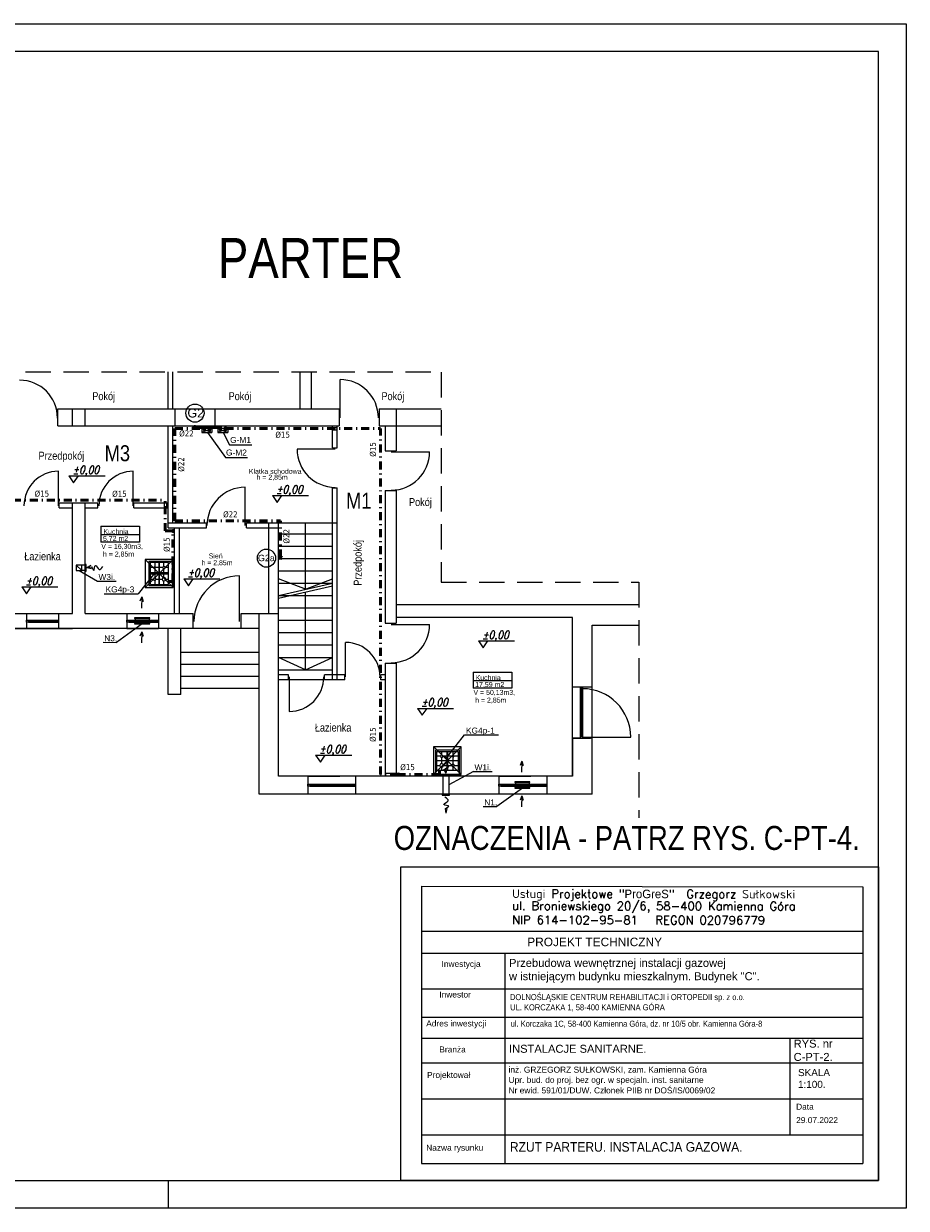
# Model space of a CAD drawing. Extents: x 33706 to 249013, y -74890 to 17912.
# Tile 57 of 175: x 116958 to 119171, y -44709 to -41739. Entities that reach past the tile are written whole.
import ezdxf
from ezdxf.enums import TextEntityAlignment as Align

# ---------------------------------------------------------------- set-up
doc = ezdxf.new("R2010")
doc.units = 0
doc.header["$MEASUREMENT"] = 0
for name, pattern in [('DASHDOT', [8.5, 4, -2, 0.5, -2]), ('DASHED', [19.05, 12.7, -6.35]), ('Przerywana długa', [1058333.301544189, 634999.990463, -423333.311081])]:
    doc.linetypes.add(name, pattern=pattern)
for name, color, linetype, lineweight in [('0.25', 6, 'Continuous', 9), ('062', 62, 'Continuous', 0), ('_konstrukcja', 96, 'Continuous', 20), ('_stolarka', 1, 'Continuous', 13), ('A-ARM', 1, 'Continuous', 15), ('inst-gaz-rury', 50, 'Continuous', 50), ('inst. - C.O. - opis', 2, 'Continuous', 9), ('Opisy_wymiary.2D77', 7, 'Continuous', 0), ('Opisy_wymiary.2D88', 8, 'Continuous', 0), ('tabelka', 255, 'Continuous', 13), ('tabelka2', 251, 'Continuous', 13), ('urzadzenia', 6, 'Continuous', 15), ('wymiar', 3, 'Continuous', 13), ('WYMIARKI', 250, 'Continuous', 13)]:
    doc.layers.add(name, color=color, linetype=linetype, lineweight=lineweight)
for name, color, linetype in [('gaz', 1, 'Continuous'), ('Opisy', 2, 'Continuous'), ('urządzenia', 140, 'Continuous')]:
    doc.layers.add(name, color=color, linetype=linetype)
doc.styles.add('Arial narrow', font='ARIALN.TTF')
doc.styles.add('GA4-ATR-TEXT', font='arial.ttf', dxfattribs={"width": 0.9})
doc.styles.add('GENERATED_STYLE_1', font='ARIAL.TTF')
doc.styles.add('ROMANS', font='SIMPLEX.SHX', dxfattribs={"width": 0.85, "oblique": 15, "height": 16})
doc.styles.get("Standard").update_dxf_attribs({"font": 'ARIALN.TTF'})
doc.styles.add('T.N.ROMAN', font='SIMPLEX')

# ---------------------------------------------------------------- blocks, each defined once
blk = doc.blocks.new('DYBY2002-B01x0504')
at = {"layer": 'A-ARM'}
for p, q in [((0, 60), (60, 60)), ((0, 0), (0, 60)), ((60, 60), (60, 5)), ((2.5, 11), (2.5, 55.5)), ((2.5, 45), (13.5, 45)), ((57.5, 34), (2.5, 34)), ((2.5, 33.5), (57.5, 33.5)), ((3.5, 56.5), (56.5, 56.5)), ((15.5, 47), (15.5, 56.5)), ((15.5, 25), (15.5, 43)), ((17.5, 45), (41.5, 45)), ((28.5, 11), (28.5, 55.5)), ((31.5, 55.5), (31.5, 11)), ((44.5, 56.5), (44.5, 48)), ((44.5, 42), (44.5, 26.5)), ((47.5, 45), (57.5, 45)), ((57.5, 55.5), (57.5, 11)), ((60, 0), (0, 0)), ((12.5, 22), (2.5, 22)), ((56.5, 10), (3.5, 10)), ((15.5, 10), (15.5, 19)), ((40, 22), (18.5, 22)), ((44.5, 17.5), (44.5, 10)), ((57.5, 22), (49, 22)), ((60, 5), (60, 5)), ((60, 5), (60, 0))]:
    blk.add_line(p, q, dxfattribs=at)
for centre, radius in [((15.5, 45), 2), ((44.5, 45), 3), ((15.5, 22), 3), ((44.5, 22), 4.5)]:
    blk.add_circle(centre, radius, dxfattribs=at)
for centre, start, end in [((3.5, 55.5), 90, 180), ((56.5, 55.5), 0, 90), ((3.5, 11), 180, 270), ((56.5, 11), 270, 0)]:
    blk.add_arc(centre, 1, start, end, dxfattribs=at)

msp = doc.modelspace()

# ---------------------------------------------------------------- hatches: boundary and pattern name
at = {"layer": 'inst-gaz-rury', "linetype": 'Continuous'}
h = msp.add_hatch(color=256, dxfattribs=at)
h.paths.add_polyline_path([(117385.2, -42751.3, 0.420252), (117387.5, -42753.5), (117387.5, -42751.3)])
h.paths.add_polyline_path([(117389.7, -42751.3, 0.408201), (117387.5, -42749), (117387.5, -42751.3)])
h.paths.add_polyline_path([(117387.5, -42751.3), (117387.5, -42749, 0.417728), (117385.2, -42751.3)])
for points in [[(117387.5, -42751.3), (117387.5, -42753.5, 0.409454), (117389.7, -42751.3, 0.001073), (117389.7, -42751.3)], [(117411.7, -42751.6), (117413.2, -42751.6, 0.409454), (117411.7, -42750.1, 0.001073), (117411.7, -42750.1)], [(117424.4, -42754.2), (117425.9, -42754.2, 0.409454), (117424.4, -42752.7, 0.001073), (117424.4, -42752.7)], [(117451.7, -42751.6), (117453.2, -42751.6, 0.409454), (117451.7, -42750.1, 0.001073), (117451.7, -42750.1)], [(117464.4, -42754.2), (117465.9, -42754.2, 0.409454), (117464.4, -42752.7, 0.001073), (117464.4, -42752.7)], [(117332.6, -43011.1), (117334.1, -43011.1, 0.409454), (117332.6, -43009.6, 0.001073), (117332.6, -43009.6)], [(117897.5, -43621.7), (117897.5, -43623.2, 0.409454), (117899, -43621.7, 0.001073), (117899, -43621.7)]]:
    msp.add_hatch(color=256, dxfattribs=at).paths.add_polyline_path(points)
h = msp.add_hatch(color=256, dxfattribs=at)
h.paths.add_polyline_path([(117411.7, -42753.1, 0.420252), (117413.2, -42751.6), (117411.7, -42751.6)])
h.paths.add_polyline_path([(117411.7, -42750.1, 0.408201), (117410.2, -42751.6), (117411.7, -42751.6)])
h.paths.add_polyline_path([(117411.7, -42751.6), (117410.2, -42751.6, 0.417728), (117411.7, -42753.1)])
h = msp.add_hatch(color=256, dxfattribs=at)
h.paths.add_polyline_path([(117424.4, -42755.7, 0.420252), (117425.9, -42754.2), (117424.4, -42754.2)])
h.paths.add_polyline_path([(117424.4, -42752.7, 0.408201), (117422.9, -42754.2), (117424.4, -42754.2)])
h.paths.add_polyline_path([(117424.4, -42754.2), (117422.9, -42754.2, 0.417728), (117424.4, -42755.7)])
h = msp.add_hatch(color=256, dxfattribs=at)
h.paths.add_polyline_path([(117451.7, -42753.1, 0.420252), (117453.2, -42751.6), (117451.7, -42751.6)])
h.paths.add_polyline_path([(117451.7, -42750.1, 0.408201), (117450.2, -42751.6), (117451.7, -42751.6)])
h.paths.add_polyline_path([(117451.7, -42751.6), (117450.2, -42751.6, 0.417728), (117451.7, -42753.1)])
h = msp.add_hatch(color=256, dxfattribs=at)
h.paths.add_polyline_path([(117464.4, -42755.7, 0.420252), (117465.9, -42754.2), (117464.4, -42754.2)])
h.paths.add_polyline_path([(117464.4, -42752.7, 0.408201), (117462.9, -42754.2), (117464.4, -42754.2)])
h.paths.add_polyline_path([(117464.4, -42754.2), (117462.9, -42754.2, 0.417728), (117464.4, -42755.7)])
h = msp.add_hatch(color=256, dxfattribs=at)
h.paths.add_polyline_path([(117332.6, -43012.6, 0.420252), (117334.1, -43011.1), (117332.6, -43011.1)])
h.paths.add_polyline_path([(117332.6, -43009.6, 0.408201), (117331.1, -43011.1), (117332.6, -43011.1)])
h.paths.add_polyline_path([(117332.6, -43011.1), (117331.1, -43011.1, 0.417728), (117332.6, -43012.6)])
h = msp.add_hatch(color=256, dxfattribs=at)
h.paths.add_polyline_path([(117599.9, -43077.6, 0.420252), (117602.2, -43079.9), (117602.2, -43077.6)])
h.paths.add_polyline_path([(117604.4, -43077.6, 0.408201), (117602.2, -43075.4), (117602.2, -43077.6)])
h.paths.add_polyline_path([(117602.2, -43077.6), (117602.2, -43075.4, 0.417728), (117599.9, -43077.6)])
h = msp.add_hatch(color=256, dxfattribs=at)
h.paths.add_polyline_path([(117896, -43621.7, 0.420252), (117897.5, -43623.2), (117897.5, -43621.7)])
h.paths.add_polyline_path([(117899, -43621.7, 0.408201), (117897.5, -43620.2), (117897.5, -43621.7)])
h.paths.add_polyline_path([(117897.5, -43621.7), (117897.5, -43620.2, 0.417728), (117896, -43621.7)])

# ---------------------------------------------------------------- linework, layer by layer
at = {"linetype": 'DASHED', "ltscale": 5}
for p, q in [((116867.8, -42612.4), (118005.4, -42612.4)), ((118005.4, -42612.7), (118005.4, -43139.7)), ((118005.4, -43139.7), (118500.7, -43139.7)), ((118500.7, -43139.7), (118500.7, -43730))]:
    msp.add_line(p, q, dxfattribs=at)
at = {"linetype": 'Continuous', "lineweight": 18}
for p, q in [((117152.1, -42999.2), (117248.6, -42999.2)), ((117152.1, -42999.2), (117152.1, -43039.4)), ((117248.6, -42999.2), (117248.6, -43039.4)), ((117152.1, -43019.8), (117248.6, -43019.8)), ((117248.6, -43039.4), (117152.1, -43039.4)), ((118085.4, -43365.4), (118181.9, -43365.4)), ((118085.4, -43365.4), (118085.4, -43405.6)), ((118085.4, -43385.9), (118181.9, -43385.9)), ((118181.9, -43365.4), (118181.9, -43405.6)), ((118181.9, -43405.6), (118085.4, -43405.6))]:
    msp.add_line(p, q, dxfattribs=at)
at = {"linetype": 'DASHED', "ltscale": 20}
for p, q in [((117262.7, -43152.5), (117332.7, -43082.5)), ((117262.9, -43082.5), (117332.9, -43152.5)), ((117985.5, -43551.8), (118055.5, -43621.8)), ((118055.5, -43552), (117985.5, -43622))]:
    msp.add_line(p, q, dxfattribs=at)
for points in [[(117262.9, -43152.5), (117332.9, -43152.5), (117332.9, -43082.5), (117262.9, -43082.5)], [(117985.5, -43552), (117985.5, -43622), (118055.5, -43622), (118055.5, -43552)]]:
    msp.add_lwpolyline(points, close=True, dxfattribs=at)
at = {"layer": '0.25'}
for p, q in [((117116.9, -43102.9), (117128.6, -43101.2)), ((117117, -43102.9), (117127.2, -43097.2)), ((117117, -43102.9), (117128.4, -43105.3)), ((117254.2, -43176.5), (117249.8, -43187.3)), ((117254.2, -43176.4), (117253.4, -43204.3)), ((117254.2, -43176.5), (117258, -43187.5)), ((117254.2, -43263.7), (117249.8, -43274.5)), ((117254.2, -43263.6), (117253.4, -43291.5)), ((117254.2, -43263.7), (117258, -43274.7)), ((118207.2, -43588), (118202.8, -43598.8)), ((118207.2, -43587.9), (118206.4, -43615.8)), ((118207.2, -43588), (118211, -43599)), ((118017.5, -43618.2), (118011.9, -43607.9)), ((118017.5, -43618.2), (118015.8, -43606.5)), ((118017.5, -43618.2), (118020, -43606.7)), ((118207.2, -43675.2), (118202.8, -43686)), ((118207.2, -43675.1), (118206.4, -43703)), ((118207.2, -43675.2), (118211, -43686.2)), ((118017.5, -43718.3), (118015.8, -43706.6)), ((118017.5, -43718.2), (118020, -43706.8))]:
    msp.add_line(p, q, dxfattribs=at)
for points in [[(117128.6, -43101.2), (117131.2, -43103.9), (117135, -43118.1), (117137.1, -43086.6), (117146.8, -43115), (117153.6, -43104.8), (117156.8, -43099.9)], [(118015.8, -43606.5), (118018.5, -43603.9), (118032.7, -43600.1), (118001.3, -43598), (118029.7, -43588.3), (118019.4, -43581.5), (118014.6, -43578.3)], [(118015.8, -43706.6), (118018.5, -43704), (118032.7, -43700.1), (118001.3, -43698.1), (118029.7, -43688.4), (118019.4, -43681.6), (118014.6, -43678.4)]]:
    msp.add_open_spline(points, degree=3, knots=[11.780807, 11.780807, 11.780807, 11.780807, 21.987019, 35.220977, 49.180037, 61.636698, 61.636698, 61.636698, 61.636698], dxfattribs=at)
at = {"layer": '062', "linetype": 'Przerywana długa', "flags": 128}
msp.add_lwpolyline([(114971.3, -41739.3), (119171.3, -41739.3), (119171.3, -44709.3), (114971.3, -44709.3)], close=True, dxfattribs=at)
at = {"layer": '_konstrukcja', "ltscale": 50}
for p, q in [((117320.6, -42704.9), (117320.6, -42612.4)), ((117332.6, -42704.9), (117332.6, -42612.4)), ((117651.6, -42704.9), (117651.6, -42612.4)), ((117679.6, -42704.9), (117679.6, -42612.4)), ((117043.7, -42704.9), (117437.6, -42704.9)), ((117043.7, -42747.9), (117043.7, -42704.9)), ((117080.6, -42747.9), (117080.6, -42704.9)), ((117112.6, -42747.9), (117112.6, -42704.9)), ((117337.6, -42704.9), (117337.6, -42747.9)), ((117437.6, -42704.9), (117739.6, -42704.9)), ((117437.6, -42704.9), (117437.6, -42747.9)), ((117739.6, -42704.9), (117749.3, -42704.9)), ((117749.3, -42704.9), (117749.3, -42747.9)), ((117849.3, -42704.9), (118005.4, -42704.9)), ((117849.3, -42704.9), (117849.3, -42747.9)), ((117892.6, -42704.9), (117892.6, -42809.9)), ((117043.7, -42747.9), (117437.6, -42747.9)), ((117320.6, -43002.9), (117320.6, -42747.9)), ((117332.6, -42990.9), (117332.6, -42747.9)), ((117437.6, -42747.9), (117739.6, -42747.9)), ((117732.6, -42802.9), (117732.6, -42747.9)), ((117739.6, -42747.9), (117749.3, -42747.9)), ((117744.6, -42802.9), (117744.6, -42747.9)), ((117849.3, -42747.9), (118005.4, -42747.9)), ((117864.6, -42747.9), (117864.6, -42809.9)), ((117732.6, -42802.9), (117744.6, -42802.9)), ((117864.6, -42809.9), (117892.6, -42809.9)), ((117732.6, -42990.9), (117732.6, -42902.9)), ((117732.6, -42902.9), (117744.6, -42902.9)), ((117744.6, -42990.9), (117744.6, -42902.9)), ((117864.6, -42909.9), (117864.6, -43060.9)), ((117864.6, -42909.9), (117892.6, -42909.9)), ((117892.6, -42909.9), (117892.6, -43060.9)), ((117047.6, -42940.9), (117080.6, -42940.9)), ((117047.6, -42952.9), (117047.6, -42940.9)), ((117080.6, -43217.9), (117080.6, -42940.9)), ((117080.6, -42940.9), (117112.6, -42940.9)), ((117112.6, -43217.9), (117112.6, -42940.9)), ((117112.6, -42940.9), (117144.6, -42940.9)), ((117144.6, -42952.9), (117144.6, -42940.9)), ((117234.6, -42940.9), (117320.6, -42940.9)), ((117234.6, -42952.9), (117234.6, -42940.9)), ((117047.6, -42952.9), (117080.6, -42952.9)), ((117112.6, -42952.9), (117144.6, -42952.9)), ((117234.6, -42952.9), (117320.6, -42952.9)), ((117320.6, -42990.9), (117416.6, -42990.9)), ((117320.6, -43002.9), (117416.6, -43002.9)), ((117336.6, -43217.9), (117336.6, -43002.9)), ((117348.6, -43217.9), (117348.6, -43002.9)), ((117416.6, -43002.9), (117416.6, -42990.9)), ((117516.6, -42990.9), (117597.6, -42990.9)), ((117516.6, -43002.9), (117516.6, -42990.9)), ((117516.6, -43002.9), (117597.6, -43002.9)), ((117572.6, -43217.9), (117572.6, -42990.9)), ((117597.6, -43217.9), (117597.6, -42990.9)), ((117597.6, -42990.9), (117744.6, -42990.9)), ((117665.1, -43157.4), (117665.1, -42990.9)), ((117732.6, -43383.9), (117732.6, -42990.9)), ((117744.6, -43383.9), (117744.6, -42990.9)), ((117597.6, -43017.9), (117732.6, -43017.9)), ((117597.6, -43048.9), (117732.6, -43048.9)), ((117864.6, -43060.9), (117864.6, -43170.9)), ((117892.6, -43060.9), (117892.6, -43170.9)), ((117597.6, -43079.9), (117732.6, -43079.9)), ((117090.1, -43096.6), (117104.1, -43110.6)), ((117597.6, -43110.9), (117732.6, -43110.9)), ((117665.1, -43157.4), (117597.6, -43130.7)), ((117597.6, -43141.9), (117732.6, -43141.9)), ((117597.6, -43172.9), (117732.6, -43141.9)), ((117597.6, -43179.9), (117732.6, -43148.9)), ((117665.1, -43157.4), (117732.6, -43130.7)), ((117597.6, -43172.9), (117732.6, -43172.9)), ((117665.1, -43358.9), (117665.1, -43164.4)), ((117864.6, -43170.9), (117864.6, -43242.6)), ((117892.6, -43170.9), (117892.6, -43242.6)), ((117597.6, -43203.9), (117732.6, -43203.9)), ((118500.7, -43195.9), (117892.6, -43195.9)), ((116878.6, -43217.9), (116965.6, -43217.9)), ((116965.6, -43217.9), (116965.6, -43255.9)), ((116965.6, -43217.9), (117045.6, -43217.9)), ((117045.6, -43217.9), (117045.6, -43255.9)), ((117045.6, -43217.9), (117080.6, -43217.9)), ((117112.6, -43217.9), (117383.6, -43217.9)), ((117216.6, -43217.9), (117216.6, -43255.9)), ((117216.6, -43217.9), (117296.6, -43217.9)), ((117296.6, -43217.9), (117296.6, -43255.9)), ((117383.6, -43255.9), (117383.6, -43217.9)), ((117503.6, -43217.9), (117597.6, -43217.9)), ((117503.6, -43255.9), (117503.6, -43217.9)), ((117503.6, -43255.9), (117503.6, -43217.9)), ((117548.6, -43670.9), (117548.6, -43217.9)), ((117597.6, -43625.9), (117597.6, -43217.9)), ((117597.6, -43234.9), (117732.6, -43234.9)), ((117864.6, -43242.6), (117892.6, -43242.6)), ((118334.6, -43227.9), (117892.6, -43227.9)), ((118334.6, -43402.9), (118334.6, -43227.9)), ((117548.6, -43255.9), (116713.6, -43255.9)), ((116878.6, -43255.9), (116965.6, -43255.9)), ((116965.6, -43255.9), (117045.6, -43255.9)), ((117045.6, -43255.9), (117080.6, -43255.9)), ((117216.6, -43255.9), (117296.6, -43255.9)), ((117320.6, -43420.9), (117320.6, -43255.9)), ((117352.6, -43420.9), (117352.6, -43255.9)), ((117597.6, -43265.9), (117732.6, -43265.9)), ((118383.6, -43402.9), (118383.6, -43246.9)), ((118383.6, -43246.9), (118500.7, -43246.9)), ((117597.6, -43296.9), (117732.6, -43296.9)), ((117548.6, -43315.9), (117352.6, -43315.9)), ((117597.6, -43327.9), (117732.6, -43327.9)), ((117665.1, -43358.9), (117597.6, -43327.9)), ((117665.1, -43358.9), (117732.6, -43327.9)), ((117548.6, -43345.9), (117352.6, -43345.9)), ((117597.6, -43358.9), (117732.6, -43358.9)), ((117864.6, -43342.6), (117864.6, -43625.9)), ((117864.6, -43342.6), (117892.6, -43342.6)), ((117892.6, -43342.6), (117892.6, -43625.9)), ((117548.6, -43375.9), (117352.6, -43375.9)), ((117622.6, -43371.9), (117597.6, -43371.9)), ((117622.6, -43371.9), (117597.6, -43371.9)), ((117744.6, -43383.9), (117597.6, -43383.9)), ((117744.6, -43383.9), (117597.6, -43383.9)), ((117622.6, -43383.9), (117622.6, -43371.9)), ((117744.6, -43371.9), (117712.6, -43371.9)), ((117744.6, -43371.9), (117712.6, -43371.9)), ((117712.6, -43383.9), (117712.6, -43371.9)), ((117763.9, -43371.9), (117744.6, -43371.9)), ((117763.9, -43371.9), (117744.6, -43371.9)), ((117763.9, -43383.9), (117744.6, -43383.9)), ((117763.9, -43383.9), (117744.6, -43383.9)), ((117763.9, -43383.9), (117763.9, -43371.9)), ((117864.6, -43371.9), (117853.9, -43371.9)), ((117864.6, -43371.9), (117853.9, -43371.9)), ((117853.9, -43383.9), (117853.9, -43371.9)), ((117864.6, -43383.9), (117853.9, -43383.9)), ((117864.6, -43383.9), (117853.9, -43383.9)), ((117352.6, -43420.9), (117320.6, -43420.9)), ((117548.6, -43405.9), (117352.6, -43405.9)), ((118383.6, -43402.9), (118334.6, -43402.9)), ((118334.6, -43530.9), (118334.6, -43402.9)), ((118383.6, -43530.9), (118383.6, -43401.8)), ((118334.6, -43530.9), (118334.6, -43625.9)), ((118334.6, -43625.9), (118334.6, -43530.9)), ((118383.6, -43530.9), (118334.6, -43530.9)), ((118334.6, -43530.9), (118379.6, -43530.9)), ((118383.6, -43670.9), (118383.6, -43530.9)), ((118039.6, -43625.9), (117597.6, -43625.9)), ((118334.6, -43625.9), (117597.6, -43625.9)), ((117670.6, -43625.9), (117670.6, -43670.9)), ((117670.6, -43625.9), (117750.6, -43625.9)), ((117790.6, -43625.9), (117790.6, -43670.9)), ((118149.6, -43625.9), (118149.6, -43670.9)), ((118149.6, -43625.9), (118229.6, -43625.9)), ((118269.6, -43625.9), (118269.6, -43670.9)), ((118383.6, -43670.9), (117548.6, -43670.9))]:
    msp.add_line(p, q, dxfattribs=at)
msp.add_lwpolyline([(117090.1, -43096.6), (117090.1, -43110.6), (117104.1, -43110.6), (117104.1, -43096.6)], close=True, dxfattribs=at)
at = {"layer": '_stolarka', "color": 0, "linetype": 'ByBlock', "ltscale": 50}
for p, q in [((117045.4, -42947.7), (117045.4, -42861.3)), ((117233.2, -42947.7), (117233.2, -42861.3)), ((117513.8, -42997.5), (117513.8, -42901.5)), ((117499.7, -43237.9), (117499.7, -43123.5))]:
    msp.add_line(p, q, dxfattribs=at)
at = {"layer": '_stolarka'}
for p, q in [((116965.6, -43234.4), (117045.6, -43234.4)), ((116965.6, -43239.4), (116965.6, -43234.4)), ((116965.6, -43234.4), (116970.6, -43234.4)), ((117045.6, -43239.4), (116965.6, -43239.4)), ((116970.6, -43234.4), (116970.6, -43239.4)), ((117045.6, -43236.9), (116970.6, -43236.9)), ((116970.6, -43239.4), (117045.6, -43239.4)), ((117040.6, -43239.4), (117040.6, -43234.4)), ((117040.6, -43234.4), (117040.6, -43236.9)), ((117045.6, -43239.4), (117040.6, -43239.4)), ((117045.6, -43234.4), (117045.6, -43239.4)), ((117216.6, -43234.4), (117296.6, -43234.4)), ((117216.6, -43239.4), (117216.6, -43234.4)), ((117216.6, -43234.4), (117221.6, -43234.4)), ((117296.6, -43239.4), (117216.6, -43239.4)), ((117221.6, -43234.4), (117221.6, -43239.4)), ((117296.6, -43236.9), (117221.6, -43236.9)), ((117221.6, -43239.4), (117296.6, -43239.4)), ((117291.6, -43239.4), (117291.6, -43234.4)), ((117291.6, -43234.4), (117291.6, -43236.9)), ((117296.6, -43239.4), (117291.6, -43239.4)), ((117296.6, -43234.4), (117296.6, -43239.4)), ((118354.6, -43530.9), (118354.6, -43402.9)), ((118354.6, -43402.9), (118359.6, -43402.9)), ((118359.6, -43407.9), (118354.6, -43407.9)), ((118354.6, -43407.9), (118357.1, -43407.9)), ((118357.1, -43402.9), (118357.1, -43525.9)), ((118359.6, -43402.9), (118359.6, -43530.9)), ((118359.6, -43525.9), (118359.6, -43402.9)), ((118359.6, -43402.9), (118359.6, -43407.9)), ((118354.6, -43530.9), (118354.6, -43525.9)), ((118354.6, -43525.9), (118359.6, -43525.9)), ((118359.6, -43530.9), (118354.6, -43530.9)), ((117670.6, -43645.9), (117790.6, -43645.9)), ((117670.6, -43650.9), (117670.6, -43645.9)), ((117670.6, -43645.9), (117675.6, -43645.9)), ((117790.6, -43650.9), (117670.6, -43650.9)), ((117675.6, -43645.9), (117675.6, -43650.9)), ((117790.6, -43648.4), (117675.6, -43648.4)), ((117675.6, -43650.9), (117790.6, -43650.9)), ((117785.6, -43650.9), (117785.6, -43645.9)), ((117785.6, -43645.9), (117785.6, -43648.4)), ((117790.6, -43650.9), (117785.6, -43650.9)), ((117790.6, -43645.9), (117790.6, -43650.9)), ((118149.6, -43645.9), (118269.6, -43645.9)), ((118149.6, -43650.9), (118149.6, -43645.9)), ((118149.6, -43645.9), (118154.6, -43645.9)), ((118269.6, -43650.9), (118149.6, -43650.9)), ((118154.6, -43645.9), (118154.6, -43650.9)), ((118269.6, -43648.4), (118154.6, -43648.4)), ((118154.6, -43650.9), (118269.6, -43650.9)), ((118264.6, -43650.9), (118264.6, -43645.9)), ((118264.6, -43645.9), (118264.6, -43648.4)), ((118269.6, -43650.9), (118264.6, -43650.9)), ((118269.6, -43645.9), (118269.6, -43650.9))]:
    msp.add_line(p, q, dxfattribs=at)
at = {"layer": '_stolarka', "color": 0, "linetype": 'ByBlock', "ltscale": 50}
for points in [[(117751.6, -42727.6), (117751.6, -42631.6)], [(117739.6, -42805.7), (117643.6, -42805.7)], [(117880, -42812.7), (117976, -42812.7)], [(117880, -43245.4), (117976, -43245.4)], [(117765.4, -43377.1), (117765.4, -43290.6)], [(117624.2, -43377.1), (117624.2, -43463.5)], [(118359.3, -43527.7), (118480.4, -43527.7)]]:
    msp.add_lwpolyline(points, dxfattribs=at)
for centre, radius, start, end in [((116948, -42728), 95, 0, 90), ((117751.6, -42727.6), 96, 0, 90), ((117739.6, -42805.7), 96, 180, 270), ((117880, -42812.7), 96, 270, 0), ((117045.4, -42947.7), 86.4, 90, 180), ((117233.2, -42947.7), 86.4, 90, 180), ((117513.8, -42997.5), 96, 90, 180), ((117499.7, -43237.9), 114.4, 90, 180), ((117880, -43245.4), 96, 270, 0), ((117765.4, -43377.1), 86.5, 0, 90), ((117624.2, -43377.1), 86.5, 270, 0), ((118359.3, -43527.7), 121.1, 0, 90)]:
    msp.add_arc(centre, radius, start, end, dxfattribs=at)
at = {"layer": 'gaz', "linetype": 'Continuous', "lineweight": 30}
for p, q in [((117411.7, -42759.6), (117411.7, -42757.1)), ((117451.7, -42759.6), (117451.7, -42757.1))]:
    msp.add_line(p, q, dxfattribs=at)
at = {"layer": 'inst-gaz-rury', "linetype": 'DASHDOT', "ltscale": 5}
for p, q in [((117337.3, -42985.4), (117337.3, -42754.2)), ((117337.3, -42754.2), (117424.4, -42754.2)), ((117464.4, -42754.4), (117853.2, -42754.4)), ((117853.2, -43621.7), (117853.2, -42754.4)), ((116931.1, -42934.2), (117313.3, -42934.2)), ((117313.3, -43011.1), (117313.3, -42934.2)), ((117337.3, -42985.4), (117602.2, -42985.4)), ((117602.2, -43077.6), (117602.2, -42985.4)), ((117332.6, -43011.1), (117313.3, -43011.1)), ((117332.6, -43137.4), (117332.6, -43011.1)), ((117897.5, -43621.7), (117853.2, -43621.7)), ((118000.7, -43621.7), (117897.5, -43621.7))]:
    msp.add_line(p, q, dxfattribs=at)
at = {"layer": 'inst-gaz-rury', "ltscale": 50}
msp.add_line((117387.4, -42751.3), (117451.7, -42751.3), dxfattribs=at)
at = {"layer": 'inst-gaz-rury', "linetype": 'Continuous'}
for p, q in [((117411.7, -42759.6), (117411.7, -42751.3)), ((117424.4, -42759.6), (117424.4, -42754.2)), ((117451.7, -42759.6), (117451.7, -42751.3)), ((117464.4, -42759.6), (117464.4, -42754.2)), ((117321.8, -43137.4), (117332.6, -43137.4)), ((118000.7, -43610.9), (118000.7, -43621.7))]:
    msp.add_line(p, q, dxfattribs=at)
for centre, radius in [((117387.4, -42751.3), 2.25), ((117411.7, -42751.6), 1.5), ((117424.4, -42754.2), 1.5), ((117451.7, -42751.6), 1.5), ((117464.4, -42754.2), 1.5), ((117332.6, -43011.1), 1.5), ((117602.2, -43077.6), 2.25), ((117897.5, -43621.7), 1.5)]:
    msp.add_circle(centre, radius, dxfattribs=at)
at = {"layer": 'Opisy'}
for p, q in [((117474.5, -42795.1), (117530.1, -42795.1)), ((117464.1, -42826.6), (117519.7, -42826.6)), ((117143.5, -43136.6), (117189.8, -43136.6)), ((117160.2, -43168.3), (117245, -43168.3)), ((117157.7, -43290.2), (117191.3, -43290.3)), ((118063.9, -43522.2), (118148.8, -43522.3)), ((118086.2, -43614.1), (118132.5, -43614.1)), ((118110.7, -43701.7), (118144.3, -43701.8))]:
    msp.add_line(p, q, dxfattribs=at)
at = {"layer": 'Opisy_wymiary.2D77', "linetype": 'Continuous'}
for p, q in [((119101.3, -41809.3), (115161.3, -41809.3)), ((119101.3, -44639.3), (119101.3, -41809.3)), ((115161.3, -44639.3), (119101.3, -44639.3))]:
    msp.add_line(p, q, dxfattribs=at)
at = {"layer": 'Opisy_wymiary.2D88', "linetype": 'Continuous'}
msp.add_line((117321.3, -44709.3), (117321.3, -44639.3), dxfattribs=at)
at = {"layer": 'tabelka', "linetype": 'Continuous'}
msp.add_lwpolyline([(117903.8, -43852.8), (119101.3, -43852.8), (119101.3, -44639.3), (117903.8, -44639.3)], close=True, dxfattribs=at)
at = {"layer": 'tabelka2', "linetype": 'Continuous'}
msp.add_line((117955.7, -43901.5), (117955.7, -44596.8), dxfattribs=at)
at = {"layer": 'tabelka2'}
for p, q in [((117955.7, -43901.5), (119061.9, -43903.2)), ((119061.9, -43903.2), (119061.9, -44596.8)), ((117955.7, -44014.2), (119061.9, -44014.2)), ((117955.7, -44069.7), (119061.2, -44069.7)), ((118164.8, -44069.7), (118164.8, -44596.8)), ((117955.7, -44158.9), (119061.2, -44158.9)), ((117955.7, -44230.2), (119061.2, -44230.2)), ((117955.7, -44283.1), (119061.2, -44283.1)), ((118880, -44524.8), (118880, -44283.1)), ((117955.7, -44344.8), (119061.9, -44344.8)), ((117955.7, -44434.8), (119061.9, -44434.8)), ((117955.7, -44524.8), (119061.9, -44524.8)), ((117955.7, -44596.8), (119061.9, -44596.8))]:
    msp.add_line(p, q, dxfattribs=at)
at = {"layer": 'urzadzenia', "linetype": 'Continuous'}
for p, q in [((117732.6, -42751.4), (117744.6, -42751.4)), ((117732.6, -42757.4), (117744.6, -42757.4)), ((117310.3, -42940.9), (117310.3, -42952.9)), ((117316.3, -42940.9), (117316.3, -42952.9)), ((117864.6, -43618.7), (117892.6, -43618.7)), ((117864.6, -43624.7), (117892.6, -43624.7))]:
    msp.add_line(p, q, dxfattribs=at)
at = {"layer": 'urządzenia'}
for p, q in [((117430, -42754.4), (117405, -42764.4)), ((117405, -42754.4), (117430, -42764.4)), ((117430, -42754.4), (117430, -42764.4)), ((117470, -42754.4), (117445, -42764.4)), ((117445, -42754.4), (117470, -42764.4)), ((117470, -42754.4), (117470, -42764.4))]:
    msp.add_line(p, q, dxfattribs=at)
at = {"layer": 'urządzenia', "linetype": 'Continuous'}
for p, q in [((117430, -42754.4), (117405, -42754.4)), ((117405, -42754.4), (117405, -42764.4)), ((117405, -42764.4), (117430, -42764.4)), ((117470, -42754.4), (117445, -42754.4)), ((117445, -42754.4), (117445, -42764.4)), ((117445, -42764.4), (117470, -42764.4))]:
    msp.add_line(p, q, dxfattribs=at)
at = {"layer": 'urządzenia', "ltscale": 0.2}
for p, q in [((117115, -43096.6), (117104.1, -43096.6)), ((117115, -43110.6), (117104.1, -43110.6)), ((117238.2, -43228.5), (117238.2, -43244.3)), ((117273.1, -43228.5), (117273.1, -43244.3)), ((118009.5, -43623.2), (118009.5, -43672)), ((118024.4, -43623.2), (118024.5, -43672)), ((118191.2, -43640), (118191.2, -43655.8)), ((118226.1, -43640), (118226.1, -43655.8))]:
    msp.add_line(p, q, dxfattribs=at)
at = {"layer": 'urządzenia', "linetype": 'Continuous'}
for points in [[(117113.4, -43094.8), (117113.4, -43112.2), (117115, -43112.2), (117115, -43094.8)], [(117236.4, -43230.2), (117274.7, -43230.2), (117274.7, -43228.5), (117236.4, -43228.5)], [(117236.4, -43244.3), (117274.7, -43244.3), (117274.7, -43242.7), (117236.4, -43242.7)], [(118007.7, -43624.8), (118026.1, -43624.8), (118026.1, -43623.2), (118007.7, -43623.2)], [(118189.4, -43641.7), (118227.7, -43641.7), (118227.7, -43640), (118189.4, -43640)], [(118189.4, -43655.8), (118227.7, -43655.8), (118227.7, -43654.2), (118189.4, -43654.2)], [(118007.7, -43673.6), (118026.1, -43673.6), (118026.1, -43672), (118007.7, -43672)]]:
    msp.add_lwpolyline(points, close=True, dxfattribs=at)
at = {"layer": 'urządzenia'}
for centre in [(117387.7, -42715.6), (117567, -43079.1)]:
    msp.add_circle(centre, 22.8, dxfattribs=at)
at = {"layer": 'urządzenia', "linetype": 'Continuous'}
for centre in [(117411.7, -42759.6), (117411.7, -42759.6), (117424.4, -42759.6), (117451.7, -42759.6), (117464.4, -42759.6)]:
    msp.add_circle(centre, 1.5, dxfattribs=at)
at = {"layer": 'wymiar'}
for p, q in [((117418.8, -42764.4), (117464.1, -42826.6)), ((117458.8, -42764.4), (117474.5, -42795.1)), ((117097.1, -43110.6), (117143.5, -43136.6)), ((117287.4, -43115.9), (117245, -43168.3)), ((117255.6, -43244.3), (117191.3, -43290.3)), ((118022.1, -43575.9), (118063.9, -43522.2)), ((118086.2, -43614.1), (118024.4, -43647.6)), ((118208.6, -43655.8), (118144.3, -43701.8))]:
    msp.add_line(p, q, dxfattribs=at)
at = {"layer": 'WYMIARKI'}
for p, q in [((117071.6, -42873), (117162.2, -42873)), ((117582.1, -42922.1), (117672.6, -42922.1)), ((116953.6, -43151.5), (117044.1, -43151.5)), ((117359.8, -43130.9), (117450.3, -43130.9)), ((118098.6, -43286.9), (118189.1, -43286.9)), ((117945.7, -43455.8), (118036.3, -43455.8)), ((117690.3, -43573.4), (117780.8, -43573.4))]:
    msp.add_line(p, q, dxfattribs=at)
for points in [[(117071.6, -42873), (117083.5, -42890.4), (117095.5, -42873)], [(117582.1, -42922.1), (117594, -42939.6), (117605.9, -42922.1)], [(116953.6, -43151.5), (116965.5, -43168.9), (116977.4, -43151.5)], [(117359.8, -43130.9), (117371.7, -43148.3), (117383.6, -43130.9)], [(118098.6, -43286.9), (118110.5, -43304.3), (118122.4, -43286.9)], [(117945.7, -43455.8), (117957.6, -43473.2), (117969.6, -43455.8)], [(117690.3, -43573.4), (117702.2, -43590.8), (117714.1, -43573.4)]]:
    msp.add_lwpolyline(points, dxfattribs=at)

# ---------------------------------------------------------------- block references
at = {"layer": 'A-ARM', "xscale": -1}
for p, rotation in [((117331.8, -43087.4), 89.99999999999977), ((118050.6, -43620.9), 359.9999999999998)]:
    msp.add_blockref('DYBY2002-B01x0504', p, dxfattribs=dict(at, rotation=rotation))

# ---------------------------------------------------------------- texts
at = {"style": 'GENERATED_STYLE_1'}
for s, p in [('G-M1', (117475.9, -42790.4)), ('G-M2', (117465.5, -42821.9)), ('W3i.', (117145.8, -43133.9)), ('KG4p-3', (117163.5, -43165.1)), ('N3.', (117160.1, -43287.6)), ('KG4p-1', (118067.2, -43519)), ('W1i.', (118088.6, -43611.4)), ('N1.', (118113.1, -43699.1))]:
    msp.add_text(s, height=15, dxfattribs=at).set_placement(p)
at = {"linetype": 'Continuous', "char_height": 12.5, "style": 'GENERATED_STYLE_1'}
for s, insert, attachment_point in [('Klatka schodowa', (117522.9, -42868), 7), ('h = 2,85m', (117542.1, -42870), 1), ('Kuchnia', (117158.2, -43019), 7), ('5,72 m2', (117157.1, -43023.6), 1), ('V = 16,30m3,', (117152.9, -43043.4), 1), ('h = 2,85m', (117157.1, -43062.7), 1), ('Sień', (117422.2, -43080.1), 7), ('h = 2,85m', (117403.9, -43084.4), 1), ('17,59 m2', (118090.4, -43389.8), 1), ('Kuchnia', (118091.4, -43385.2), 7), ('V = 50,13m3,', (118086.1, -43409.5), 1), ('h = 2,85m', (118090.4, -43428.9), 1)]:
    msp.add_mtext(s, dxfattribs=dict(at, insert=insert, attachment_point=attachment_point))
at = {"layer": 'A-ARM', "lineweight": 25, "ltscale": 50, "style": 'Arial narrow'}
msp.add_text('PARTER', height=100, dxfattribs=at).set_placement((117445.1, -42376.6))
at = {"layer": 'A-ARM', "ltscale": 50, "style": 'Arial narrow'}
for s, p in [('Pokój', (117130.2, -42683.1)), ('Pokój', (117472, -42683.1)), ('Pokój', (117855.3, -42683.1)), ('Przedpokój', (116995.5, -42832.4)), ('Pokój', (117924.4, -42948.6)), ('Łazienka', (116959.7, -43084.6)), ('Łazienka', (117688.3, -43514))]:
    msp.add_text(s, height=20, dxfattribs=at).set_placement(p)
msp.add_text('Przedpokój', height=20, rotation=90, dxfattribs=at).set_placement((117805.7, -43148.4))
at = {"layer": 'A-ARM', "lineweight": 25, "ltscale": 50, "char_height": 40, "width": 368.664, "attachment_point": 1, "style": 'Arial narrow'}
for s, insert in [('M3', (117161.3, -42796.2)), ('M1', (117766.5, -42915.3))]:
    msp.add_mtext(s, dxfattribs=dict(at, insert=insert))
at = {"layer": 'inst. - C.O. - opis', "style": 'GENERATED_STYLE_1'}
msp.add_text('G2', height=22.5, dxfattribs=at).set_placement((117389.8, -42715.3), align=Align.MIDDLE)
at = {"layer": 'inst. - C.O. - opis', "linetype": 'DASHDOT', "style": 'GENERATED_STYLE_1'}
msp.add_text('G2a', height=16, dxfattribs=at).set_placement((117566.8, -43078.8), align=Align.MIDDLE)
at = {"layer": 'tabelka2', "style": 'GENERATED_STYLE_1'}
for s, p in [('Projektował', (117969.7, -44382.5)), ('inż. GRZEGORZ SUŁKOWSKI, zam. Kamienna Góra', (118174, -44369.2)), ('Upr. bud. do proj. bez ogr. w specjaln. inst. sanitarne', (118174, -44394.7)), ('Nr ewid. 591/01/DUW. Członek PIIB nr DOŚ/IS/0069/02', (118174, -44421.2))]:
    msp.add_text(s, height=15, dxfattribs=at).set_placement(p)
at = {"layer": 'tabelka2', "style": 'GENERATED_STYLE_1', "width": 0.9}
msp.add_text('RZUT PARTERU. INSTALACJA GAZOWA. ', height=24, dxfattribs=at).set_placement((118177.3, -44567.3))
at = {"layer": 'tabelka2', "char_height": 21.327, "width": 2654.47, "attachment_point": 1, "rotation": 359.9094, "style": 'T.N.ROMAN'}
for s, insert in [('Usługi Projektowe "{\\fBrush Script MT|b0|i0|c0|p66;ProGreS}"  Grzegorz Sułkowski', (118183.1, -43909.9)), ('ul. Broniewskiego 20/6, 58-400 Kamienna Góra\\PNIP 614-102-95-81   REGON 020796779', (118183.1, -43940))]:
    msp.add_mtext(s, dxfattribs=dict(at, insert=insert))
at = {"layer": 'tabelka2', "attachment_point": 1}
for s, insert, char_height, width, style in [('PROJEKT TECHNICZNY', (118220.9, -44030.7), 21.349, 2657.127, 'GENERATED_STYLE_1'), ('{\\fArial|b0|i0|c238|p0;Inwestycja }', (118006, -44089.1), 15, 1107.136, 'GENERATED_STYLE_1'), ('Przebudowa wewnętrznej instalacji gazowej\\Pw istniejącym budynku mieszkalnym. Budynek "C".', (118175.2, -44084), 20, 1469.909, 'GENERATED_STYLE_1'), ('Inwestor}', (118000.4, -44165.8), 15, 1107.136, 'GENERATED_STYLE_1'), ('DOLNOŚLĄSKIE CENTRUM REHABILITACJI i ORTOPEDII sp. z o.o.', (118177.5, -44172.3), 15, 1107.136, 'GA4-ATR-TEXT'), ('UL. KORCZAKA 1, 58-400 KAMIENNA GÓRA', (118178.1, -44197.9), 15, 1107.136, 'GA4-ATR-TEXT'), ('Adres inwestycji}', (117967.6, -44238.3), 15, 1107.136, 'GENERATED_STYLE_1'), ('ul. Korczaka 1C, 58-400 Kamienna Góra, dz. nr 10/5 obr. Kamienna Góra-8', (118179.2, -44239), 15, 1107.136, 'GA4-ATR-TEXT'), ('Branża}', (118000.4, -44303.5), 15, 1107.136, 'GENERATED_STYLE_1'), ('INSTALACJE SANITARNE. ', (118175.1, -44299.3), 20, 1107.136, 'GENERATED_STYLE_1'), ('{\\fArial|b0|i0|c238|p0;RYS. nr \\PC-PT-2.}', (118888.8, -44286.4), 20, 1107.136, 'GENERATED_STYLE_1'), ('{\\fArial|b0|i0|c238|p0;SKALA \\P1:100.}', (118899.8, -44360), 17.791, 1107.136, 'GENERATED_STYLE_1'), ('Data}', (118895, -44447.1), 15, 1107.136, 'GENERATED_STYLE_1'), ('29.07.2022', (118895, -44480.7), 15, 1107.136, 'GENERATED_STYLE_1'), ('Nazwa rysunku }', (117967.4, -44549.8), 15, 1107.136, 'GENERATED_STYLE_1')]:
    msp.add_mtext(s, dxfattribs=dict(at, insert=insert, char_height=char_height, width=width, style=style))
at = {"layer": 'WYMIARKI', "attachment_point": 1}
for s, insert, char_height, width in [('{\\fTahoma|b0|i0|c238|p8;%%c22}', (117348.2, -42759), 15, 203), ('{\\fTahoma|b0|i0|c238|p8;%%c15}', (117589.4, -42762.2), 15, 203), ('{\\fTahoma|b0|i0|c238|p8;%%c15}', (116985.7, -42909.9), 15, 203), ('{\\fTahoma|b0|i0|c238|p8;%%c15}', (117180.2, -42910.4), 15, 203), ('{\\fTahoma|b0|i0|c238|p8;%%c22}', (117458.3, -42961.9), 15, 203), ('{\\fTahoma|b0|i0|c238|p8;%%c15}', (117902.6, -43595.7), 15, 203), ('{\\fArial Narrow|b0|i0|c238|p0;OZNACZENIA - PATRZ RYS. C-PT-4.}', (117886.1, -43750.7), 60, 1290.016)]:
    msp.add_mtext(s, dxfattribs=dict(at, insert=insert, char_height=char_height, width=width))
at = {"layer": 'WYMIARKI', "char_height": 15, "width": 203, "attachment_point": 1, "rotation": 90}
for s, insert in [('{\\fTahoma|b0|i0|c238|p8;%%c15}', (117826.2, -42824.9)), ('{\\fTahoma|b0|i0|c238|p8;%%c22}', (117345.7, -42862.5)), ('{\\fTahoma|b0|i0|c238|p8;%%c15}', (117309.4, -43063.6)), ('{\\fTahoma|b0|i0|c238|p8;%%c22}', (117609.6, -43042.7)), ('{\\fTahoma|b0|i0|c238|p8;%%c15}', (117826.2, -43539.9))]:
    msp.add_mtext(s, dxfattribs=dict(at, insert=insert))
at = {"layer": 'WYMIARKI', "style": 'ROMANS', "oblique": 15, "width": 0.85}
for p in [(117080.7, -42867.8), (117591.1, -42916.9), (116962.6, -43146.2), (117368.8, -43125.7), (118107.7, -43281.6), (117954.8, -43450.6), (117699.3, -43568.1)]:
    msp.add_attdef('%%P0,00', p, '%%p0.00', height=20, dxfattribs=at)

doc.saveas('drawing.dxf')
